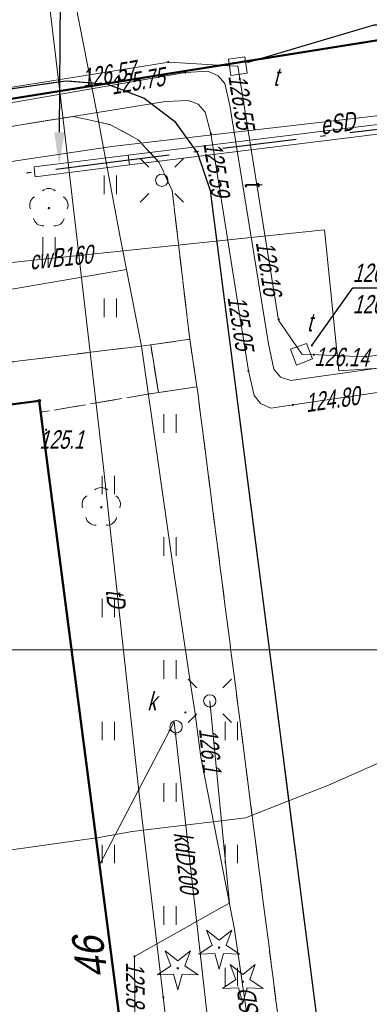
# Model space of a CAD drawing. Extents: x 7463256 to 7464485, y 5957341 to 5958260.
# Tile 42 of 256: x 7463424 to 7463438, y 5957486 to 5957526. Entities that reach past the tile are written whole.
import ezdxf
from ezdxf import colors
from ezdxf.entities.mleader import LeaderData, LeaderLine
from ezdxf.enums import TextEntityAlignment as Align
from ezdxf.math import Vec2, Vec3

# ---------------------------------------------------------------- set-up
doc = ezdxf.new("R2010")
doc.units = 0
doc.header["$MEASUREMENT"] = 0
for name, pattern in [('1.5_0.5', [2, 1.5, -0.5]), ('218-500', [1, 0.5, -0.5]), ('GAK', [5.2, 3, -1, 0.2, -1]), ('l219_500', [0]), ('mz1.0_0.5', [1.5, 1, -0.5])]:
    doc.linetypes.add(name, pattern=pattern)
doc.layers.get('0').update_dxf_attribs({"color": 2, "linetype": 'CONTINUOUS', "lineweight": 5})
for name, color, linetype in [('218-Granica użytku', 7, 'CONTINUOUS'), ('219-Linia granicy', 7, 'CONTINUOUS'), ('238-Punkt adresowy budynku', 7, 'CONTINUOUS'), ('312-Budynek (powierzchnia)', 7, 'CONTINUOUS'), ('chodnik (powierzchnia)', 7, 'CONTINUOUS'), ('drzewo iglaste (punkt)', 7, 'CONTINUOUS'), ('drzewo liściaste (punkt)', 7, 'CONTINUOUS'), ('jezdnia (powierzchnia)', 7, 'CONTINUOUS'), ('krawężnik (linia)', 7, 'CONTINUOUS'), ('latarnia na słupie lub maszcie (punkt)', 7, 'CONTINUOUS'), ('przewód ciepłowniczy (linia)', 7, 'CONTINUOUS'), ('przewód ciepłowniczy (linia)-Atr1', 7, 'CONTINUOUS'), ('przewód elektroenergetyczny (linia)', 7, 'CONTINUOUS'), ('przewód elektroenergetyczny (linia)-Atr1', 7, 'CONTINUOUS'), ('przewód kanalizacyjny (linia)', 7, 'CONTINUOUS'), ('przewód kanalizacyjny (linia)-Atr1', 7, 'CONTINUOUS'), ('przewód telekomunikacyjny (linia)', 7, 'CONTINUOUS'), ('przewód telekomunikacyjny (linia)-Atr1', 7, 'CONTINUOUS'), ('Punkt budynku', 7, 'CONTINUOUS'), ('punkt o określonej wysokości (sieć ciepłownicza)', 7, 'CONTINUOUS'), ('punkt o określonej wysokości (sieć ciepłownicza)-Atr2', 7, 'CONTINUOUS'), ('punkt o określonej wysokości (sieć elektroenergetyczna)', 7, 'CONTINUOUS'), ('punkt o określonej wysokości (sieć elektroenergetyczna)-Atr2', 7, 'CONTINUOUS'), ('punkt o określonej wysokości (sieć kanalizacyjna)', 7, 'CONTINUOUS'), ('punkt o określonej wysokości (sieć telekomunikacyjna)', 7, 'CONTINUOUS'), ('punkt o określonej wysokości (sieć telekomunikacyjna)-Atr2', 7, 'CONTINUOUS'), ('punkt o określonej wysokości (sieć telekomunikacyjna)-Atr3', 7, 'CONTINUOUS'), ('punkt wysokościowy naturalny', 7, 'CONTINUOUS'), ('punkt wysokościowy naturalny-Atr2', 7, 'CONTINUOUS'), ('schody w ciągu komunikacyjnym', 7, 'CONTINUOUS'), ('studzienka - przewód telekomunikacyjny (powierzchnia)', 7, 'CONTINUOUS'), ('studzienka - przewód telekomunikacyjny (powierzchnia)-Atr17', 7, 'CONTINUOUS'), ('studzienka okrągła - przewód kanalizacyjny (punkt)', 7, 'CONTINUOUS'), ('studzienka okrągła - przewód kanalizacyjny (punkt)-Atr17', 7, 'CONTINUOUS'), ('słup (punkt)', 7, 'CONTINUOUS'), ('trawnik (powierzchnia)', 7, 'CONTINUOUS'), ('trawnik (powierzchnia) - symbol', 7, 'CONTINUOUS'), ('Wstawianie ramki sekcyjnej z opisem', 7, 'CONTINUOUS')]:
    doc.layers.add(name, color=color, linetype=linetype)
for name, color, linetype, lineweight in [('@proj.rury', 7, 'CONTINUOUS', 20), ('____proj LSN', 1, 'CONTINUOUS', 5), ('OBMBS-21-18876-opis proj', 1, 'CONTINUOUS', 18)]:
    doc.layers.add(name, color=color, linetype=linetype, lineweight=lineweight)
doc.styles.get("Standard").update_dxf_attribs({"font": 'txt', "width": 0.75})

# ---------------------------------------------------------------- blocks, each defined once
blk = doc.blocks.new('PW01')
at = {"linetype": 'Continuous', "lineweight": 13}
h = blk.add_hatch(color=0, dxfattribs=at)
edge = h.paths.add_edge_path()
edge.add_arc((0, 0), 0.045, 0, 360)
blk = doc.blocks.new('OP021')
at = {"linetype": 'Continuous', "lineweight": 13}
h = blk.add_hatch(color=0, dxfattribs=at)
edge = h.paths.add_edge_path()
edge.add_arc((0, 0), 0.05, 0, 360)
at = {"color": 0, "linetype": 'Continuous', "lineweight": 13}
for centre, start, end in [((-0.38, 0.124), 121.308, 202.548), ((0, 0.4), 49.272, 130.728), ((0.38, 0.124), 337.452, 58.692), ((-0.235, -0.324), 193.221, 274.871), ((0.235, -0.324), 265.129, 346.779)]:
    blk.add_arc(centre, 0.4, start, end, dxfattribs=at)
blk = doc.blocks.new('SM04')
at = {"color": 0, "linetype": 'Continuous', "lineweight": 13}
blk.add_circle((0, 0), 0.25, dxfattribs=at)
blk = doc.blocks.new('SM011')
at = {"color": 0, "linetype": 'Continuous', "lineweight": 13}
for p, q in [((-0.53, 0.531), (-0.883, 0.884)), ((0.531, 0.531), (0.884, 0.884)), ((-0.53, -0.53), (-0.883, -0.883)), ((0.531, -0.53), (0.884, -0.883))]:
    blk.add_line(p, q, dxfattribs=at)
blk = doc.blocks.new('US15')
at = {"color": 0, "linetype": 'Continuous', "lineweight": 13}
blk.add_circle((0, 0), 0.25, dxfattribs=at)
blk = doc.blocks.new('OP011')
at = {"linetype": 'Continuous', "lineweight": 13}
h = blk.add_hatch(color=0, dxfattribs=at)
edge = h.paths.add_edge_path()
edge.add_arc((0, 0), 0.05, 0, 360)
at = {"color": 0, "linetype": 'Continuous', "lineweight": 13}
for p, q in [((-0.283, 0.093), (-0.512, 0.706)), ((-0.512, 0.706), (0, 0.299)), ((0, 0.299), (0.512, 0.706)), ((0.512, 0.706), (0.283, 0.093)), ((-0.828, -0.268), (-0.283, 0.093)), ((0.283, 0.093), (0.828, -0.268)), ((-0.175, -0.24), (-0.828, -0.268)), ((0, -0.87), (-0.175, -0.24)), ((0.175, -0.24), (0, -0.87)), ((0.828, -0.268), (0.175, -0.24))]:
    blk.add_line(p, q, dxfattribs=at)
blk = doc.blocks.new('TU04')
at = {"color": 0, "linetype": 'Continuous', "lineweight": 13}
for p, q in [((0, 0), (0, 0.75)), ((0.5, 0), (0.5, 0.75))]:
    blk.add_line(p, q, dxfattribs=at)
blk = doc.blocks.new('PUNKTBUD')
at = {"color": 0}
blk.add_circle((0, 0), 0.045, dxfattribs=at)

msp = doc.modelspace()

# ---------------------------------------------------------------- linework, layer by layer
at = {"layer": '218-Granica użytku', "color": 3, "linetype": '218-500', "lineweight": 18, "flags": 128}
msp.add_lwpolyline([(7463452.68, 5957527.01), (7463415.55, 5957521.07)], dxfattribs=at)
at = {"layer": '219-Linia granicy', "color": 3, "linetype": 'l219_500', "lineweight": 50, "flags": 128}
msp.add_lwpolyline([(7463452.68, 5957527.01), (7463415.55, 5957521.07)], dxfattribs=at)
at = {"layer": '312-Budynek (powierzchnia)', "color": 7, "linetype": 'Continuous', "lineweight": 50, "flags": 128}
for points in [[(7463412.01, 5957508.45), (7463425.01, 5957510.12)], [(7463425.01, 5957510.12), (7463431.4, 5957460.94)]]:
    msp.add_lwpolyline(points, dxfattribs=at)
at = {"layer": '@proj.rury'}
for p, q in [((7463428.627, 5957520.104), (7463440.848, 5957521.611)), ((7463428.676, 5957519.707), (7463440.897, 5957521.214)), ((7463424.796, 5957519.625), (7463428.627, 5957520.104)), ((7463428.627, 5957520.104), (7463428.652, 5957519.905)), ((7463428.627, 5957520.104), (7463428.652, 5957519.905)), ((7463428.676, 5957519.707), (7463428.652, 5957519.905)), ((7463428.677, 5957519.707), (7463428.652, 5957519.905)), ((7463424.796, 5957519.625), (7463424.821, 5957519.426)), ((7463424.846, 5957519.228), (7463424.821, 5957519.426)), ((7463424.846, 5957519.228), (7463428.677, 5957519.707))]:
    msp.add_line(p, q, dxfattribs=at)
at = {"layer": '____proj LSN', "linetype": 'GAK', "lineweight": 30}
msp.add_lwpolyline([(7463557.034, 5957527.754), (7463529.836, 5957525.858), (7463527.492, 5957526.661), (7463507.677, 5957526.871), (7463490.682, 5957526.889), (7463481.867, 5957526.354), (7463473.823, 5957525.303), (7463453.066, 5957523.762), (7463448.119, 5957522.43), (7463440.616, 5957521.377), (7463428.652, 5957519.905), (7463414.914, 5957518.134), (7463413.023, 5957517.95), (7463377.03, 5957512.203, 0.407803), (7463376.614, 5957511.641), (7463376.983, 5957508.951), (7463376.78, 5957507.939, -0.297323), (7463376.355, 5957507.596), (7463372.592, 5957507.217), (7463367.616, 5957505.977, 0.395758), (7463367.382, 5957505.61), (7463369.408, 5957490.504, -0.400476), (7463369.004, 5957489.945), (7463355.008, 5957487.349, 0.393739)], format="xyb", dxfattribs=at)
at = {"layer": 'chodnik (powierzchnia)', "color": 7, "linetype": 'mz1.0_0.5', "lineweight": 18, "flags": 128}
for points in [[(7463445.75, 5957498.83), (7463448.8, 5957499.45), (7463452.23, 5957512.33), (7463455.11, 5957523.13), (7463454.05, 5957524.28), (7463440.57, 5957522.28), (7463440.12, 5957521.69), (7463439.86, 5957520.84), (7463439.85, 5957520.02), (7463438.85, 5957519.83), (7463438.92, 5957521.22), (7463439.26, 5957522.18), (7463439.84, 5957522.97), (7463440.27, 5957523.26), (7463454.47, 5957525.36), (7463455.66, 5957524.38), (7463456.51, 5957523.19), (7463456.62, 5957522.72), (7463448.75, 5957493.58), (7463451.12, 5957475.5), (7463437.85, 5957473.77), (7463433.94, 5957462.22), (7463435.56, 5957449.69), (7463433.99, 5957449.58), (7463432.42, 5957462.31), (7463436.18, 5957473.6), (7463436.08, 5957474.28), (7463434.06, 5957474.08), (7463433.72, 5957477.59), (7463435.62, 5957477.87), (7463435.09, 5957481.83), (7463432.27, 5957481.21), (7463431.86, 5957484.28), (7463434.75, 5957484.8), (7463431.42, 5957510.68), (7463431.13, 5957512.62), (7463430.41, 5957518.67), (7463429.88, 5957519.81), (7463429.03, 5957520.73), (7463427.91, 5957521.34), (7463426.39, 5957521.68), (7463420.12, 5957520.67), (7463375.89, 5957513.74), (7463376.01, 5957515.32), (7463418.79, 5957521.92), (7463421.69, 5957522.49), (7463426.09, 5957523.13), (7463427.78, 5957522.99), (7463429.27, 5957522.42), (7463430.5, 5957521.48), (7463431.44, 5957520.19), (7463431.96, 5957518.66), (7463437.54, 5957475.3), (7463448.6, 5957476.77)], [(7463429.85, 5957510.46), (7463425.07, 5957509.65), (7463425.01, 5957510.12), (7463421.7, 5957509.69), (7463421.56, 5957510.83), (7463414.77, 5957509.99), (7463414.79, 5957510.59), (7463421.14, 5957511.36), (7463429.54, 5957512.39)]]:
    msp.add_lwpolyline(points, close=True, dxfattribs=at)
at = {"layer": 'jezdnia (powierzchnia)', "color": 7, "linetype": '1.5_0.5', "lineweight": 18, "flags": 128}
msp.add_lwpolyline([(7463591.769, 5957590.04), (7463594.62, 5957579.65), (7463594.79, 5957579.07), (7463596.31, 5957573.71), (7463597.08, 5957571.26), (7463598.44, 5957567.63), (7463599.77, 5957563.99), (7463601.39, 5957560.33), (7463603, 5957556.92), (7463604.8, 5957553.45), (7463606.67, 5957549.88), (7463607.91, 5957547.85), (7463608.89, 5957546.32), (7463610.59, 5957543.72), (7463613.11, 5957540.23), (7463614.06, 5957539.06), (7463616.64, 5957535.71), (7463619.11, 5957532.45), (7463621.08, 5957529.83), (7463628.6, 5957519.98), (7463628.85, 5957519.6), (7463629.15, 5957519.23), (7463629.46, 5957518.87), (7463629.77, 5957518.51), (7463630.08, 5957518.15), (7463630.4, 5957517.79), (7463630.71, 5957517.44), (7463631.03, 5957517.09), (7463631.36, 5957516.74), (7463631.69, 5957516.39), (7463632.02, 5957516.05), (7463632.35, 5957515.71), (7463632.67, 5957515.38), (7463632.99, 5957515.05), (7463633.31, 5957514.73), (7463633.64, 5957514.41), (7463633.97, 5957514.1), (7463634.3, 5957513.79), (7463634.64, 5957513.48), (7463634.98, 5957513.18), (7463635.33, 5957512.88), (7463635.68, 5957512.58), (7463636.03, 5957512.29), (7463636.4, 5957511.99), (7463636.78, 5957511.7), (7463637.16, 5957511.42), (7463637.55, 5957511.14), (7463637.94, 5957510.87), (7463638.34, 5957510.6), (7463638.74, 5957510.35), (7463639.14, 5957510.09), (7463639.55, 5957509.85), (7463639.96, 5957509.61), (7463640.38, 5957509.38), (7463642.84, 5957508.24), (7463664.97, 5957492.53), (7463637.77, 5957502.4), (7463635.02, 5957503.55), (7463634.57, 5957503.76), (7463634.12, 5957503.98), (7463633.68, 5957504.22), (7463633.25, 5957504.47), (7463632.83, 5957504.73), (7463632.41, 5957505), (7463632.01, 5957505.29), (7463631.61, 5957505.59), (7463631.22, 5957505.9), (7463630.84, 5957506.22), (7463629.34, 5957507.67), (7463614.31, 5957526.12), (7463607.42, 5957531.18), (7463601.26, 5957534.12), (7463592.11, 5957537.46), (7463582.8, 5957540.04), (7463578.77, 5957540.9), (7463562.61, 5957542.27), (7463545.44, 5957541.57), (7463525.75, 5957538.68), (7463489.6, 5957533.13), (7463485.87, 5957532.52), (7463482.19, 5957530.95), (7463472.45, 5957526.44), (7463471.25, 5957525.52), (7463470.32, 5957524.14), (7463469.89, 5957523.54), (7463467.66, 5957515.23), (7463467.32, 5957515.32), (7463466.99, 5957515.41), (7463466.65, 5957515.5), (7463466.18, 5957513.75), (7463466.52, 5957513.66), (7463466.85, 5957513.57), (7463467.19, 5957513.48), (7463469.89, 5957523.54), (7463463.58, 5957500.08), (7463463.25, 5957500.17), (7463462.92, 5957500.25), (7463462.59, 5957500.34), (7463462.14, 5957498.62), (7463462.47, 5957498.53), (7463462.8, 5957498.45), (7463463.13, 5957498.36), (7463459.63, 5957485.41), (7463458.39, 5957485.74), (7463455.73, 5957476.33), (7463457.09, 5957475.96), (7463463.86, 5957474.19), (7463464.79, 5957477.72), (7463467.83, 5957476.92), (7463467.77, 5957476.7), (7463467.71, 5957476.47), (7463467.66, 5957476.25), (7463468.82, 5957475.94), (7463468.88, 5957476.17), (7463468.93, 5957476.4), (7463468.99, 5957476.62), (7463469.28, 5957476.55), (7463469.96, 5957476.37), (7463470.75, 5957479.31), (7463471.02, 5957479.24), (7463471.29, 5957479.17), (7463471.56, 5957479.1), (7463471.83, 5957479.03), (7463469.83, 5957470.77), (7463468.39, 5957465.19), (7463471.46, 5957464.38), (7463467.55, 5957451.02), (7463465.51, 5957447), (7463462.32, 5957444.2), (7463449.04, 5957441.48), (7463441.03, 5957432.97), (7463438.44, 5957432.79), (7463435.93, 5957446.13), (7463438.61, 5957447.13), (7463439.57, 5957448.35), (7463450.04, 5957473.65), (7463451.08, 5957474.98), (7463451.12, 5957475.5), (7463448.75, 5957493.58), (7463456.62, 5957522.72), (7463456.51, 5957523.19), (7463455.66, 5957524.38), (7463454.47, 5957525.36), (7463440.27, 5957523.26), (7463439.84, 5957522.97), (7463439.26, 5957522.18), (7463438.92, 5957521.22), (7463438.85, 5957519.83), (7463439.85, 5957520.02), (7463442.8, 5957520.53), (7463445.75, 5957498.83), (7463448.6, 5957476.77), (7463437.54, 5957475.3), (7463431.96, 5957518.66), (7463431.44, 5957520.19), (7463430.5, 5957521.48), (7463429.27, 5957522.42), (7463427.78, 5957522.99), (7463426.09, 5957523.13), (7463421.69, 5957522.49), (7463418.79, 5957521.92), (7463376.01, 5957515.32), (7463334.96, 5957509.14), (7463334.47, 5957515.53), (7463334.26, 5957521.17), (7463334.04, 5957522.29), (7463334.48, 5957520.99), (7463334.79, 5957520.19), (7463335.34, 5957519.65), (7463336.05, 5957519.42), (7463337.13, 5957519.61), (7463338.12, 5957520.23), (7463338.91, 5957521.17), (7463339.69, 5957522.36), (7463342.64, 5957522.54), (7463343.21, 5957521.22), (7463343.94, 5957520.24), (7463344.8, 5957519.42), (7463345.72, 5957518.76), (7463346.74, 5957518.19), (7463347.84, 5957517.75), (7463348.77, 5957517.46), (7463382.62, 5957522.66), (7463407.52, 5957526.48), (7463412.42, 5957527.23), (7463432.39, 5957530.36), (7463438.28, 5957531.28), (7463439.27, 5957531.43), (7463440.77, 5957531.67), (7463463.05, 5957535.17), (7463469.41, 5957536.19), (7463485.95, 5957538.82), (7463487.91, 5957539.15), (7463505.7, 5957542.11), (7463506.8, 5957542.48), (7463507.91, 5957543.56), (7463509.24, 5957545.81), (7463509.79, 5957547.9), (7463514.89, 5957549.48), (7463515.34, 5957548.02), (7463516.02, 5957546.59), (7463516.84, 5957545.44), (7463517.92, 5957544.71), (7463519.34, 5957544.39), (7463529.12, 5957545.81), (7463536.72, 5957547.02), (7463542.97, 5957547.77), (7463550.75, 5957548.47), (7463557.74, 5957548.84), (7463562.91, 5957548.67), (7463569.76, 5957548.4), (7463579.41, 5957548.08), (7463582.97, 5957549.54), (7463585.43, 5957551.54), (7463587.37, 5957553.5), (7463588.97, 5957555.95), (7463589.14, 5957555.59), (7463589.64, 5957556.42), (7463590.36, 5957558.13), (7463590.82, 5957559.79), (7463591.1, 5957561.3), (7463591.18, 5957562.71), (7463591.21, 5957564.41), (7463590.65, 5957566.85), (7463589.9, 5957570.06), (7463589.09, 5957573.66), (7463588.01, 5957579.07), (7463587.09, 5957582.93), (7463585.652, 5957589.138)], dxfattribs=at)
at = {"layer": 'krawężnik (linia)', "color": 7, "linetype": 'Continuous', "lineweight": 25, "flags": 128}
msp.add_lwpolyline([(7463336.04, 5957503.32), (7463376.55, 5957509.27), (7463375.89, 5957513.74), (7463376.01, 5957515.32), (7463418.79, 5957521.92), (7463421.69, 5957522.49), (7463426.09, 5957523.13), (7463427.78, 5957522.99), (7463429.27, 5957522.42), (7463430.5, 5957521.48), (7463431.44, 5957520.19), (7463431.96, 5957518.66), (7463437.54, 5957475.3)], dxfattribs=at)
at = {"layer": 'przewód ciepłowniczy (linia)', "color": 212, "linetype": 'Continuous', "lineweight": 18, "flags": 128}
for points in [[(7463422.75, 5957522.04), (7463430.95, 5957523.46), (7463431.86, 5957523.52), (7463432.28, 5957523.33), (7463432.55, 5957523.01), (7463432.76, 5957522.12), (7463434.33, 5957512.44), (7463434.54, 5957511.41), (7463434.82, 5957511.08), (7463435.23, 5957510.94), (7463443.34, 5957512.09)], [(7463443.41, 5957511.13), (7463435.32, 5957509.95), (7463434.42, 5957509.82), (7463434, 5957510.01), (7463433.74, 5957510.33), (7463433.51, 5957511.34), (7463431.99, 5957520.98), (7463431.75, 5957521.85), (7463431.47, 5957522.18), (7463431.06, 5957522.32), (7463430.14, 5957522.28), (7463423.85, 5957521.27)], [(7463305.77, 5957496.7), (7463313.32, 5957497.56), (7463321.14, 5957498.46), (7463320.36, 5957505.18), (7463410.51, 5957514.35), (7463436.6, 5957517.07), (7463437.18, 5957511.34), (7463444.15, 5957511.8), (7463446.07, 5957511.87)]]:
    msp.add_lwpolyline(points, dxfattribs=at)
at = {"layer": 'przewód elektroenergetyczny (linia)', "color": 1, "linetype": 'Continuous', "lineweight": 18, "flags": 128}
for points in [[(7463434.84, 5957475.59), (7463432.95, 5957488.62), (7463432.39, 5957491.48), (7463431.58, 5957495.63), (7463431.33, 5957497.49), (7463431.14, 5957498.71), (7463430.46, 5957503.25), (7463429.81, 5957507.8), (7463429.16, 5957512.34), (7463428.55, 5957515.45), (7463428.27, 5957516.91), (7463427.43, 5957521.42), (7463426.58, 5957525.78), (7463426.19, 5957527.97), (7463426.69, 5957530.32), (7463427.12, 5957530.65), (7463429.34, 5957530.94), (7463432.39, 5957531.35), (7463434.72, 5957531.67), (7463438.05, 5957532.34), (7463446.79, 5957533.72), (7463454.8, 5957534.79), (7463464.63, 5957536.16), (7463469.8, 5957536.81)], [(7463545.53, 5957525.01), (7463533.65, 5957524.5), (7463526.21, 5957524.15), (7463517.9, 5957524.11), (7463510.15, 5957524.07), (7463494.86, 5957524.3), (7463487.59, 5957524.4), (7463477.05, 5957524.31), (7463470.92, 5957524.22), (7463470.27, 5957524.18), (7463455.64, 5957523.2), (7463447.97, 5957523.03), (7463439.55, 5957521.79), (7463432.39, 5957520.97), (7463427.96, 5957520.46), (7463418.24, 5957519), (7463404.58, 5957517.1), (7463398.46, 5957516.12), (7463384.16, 5957513.79), (7463369.43, 5957511.47), (7463359.36, 5957510.05)], [(7463428.55, 5957515.45), (7463418.52, 5957513.73), (7463403.5, 5957511.03), (7463396.58, 5957509.89), (7463392.57, 5957509.46), (7463378.67, 5957508.18), (7463372.04, 5957507.61), (7463362.13, 5957504.89), (7463355.32, 5957504.04), (7463349.36, 5957503.37), (7463350.82, 5957492), (7463351.75, 5957485.03), (7463351.95, 5957483.37), (7463352.12, 5957478.75), (7463352.28, 5957475.33)], [(7463428.55, 5957515.45), (7463418.52, 5957513.73), (7463403.5, 5957511.03), (7463396.58, 5957509.89), (7463392.57, 5957509.46), (7463378.67, 5957508.18), (7463372.04, 5957507.61), (7463362.13, 5957504.89), (7463355.32, 5957504.04)], [(7463407.81, 5957489.38), (7463414.74, 5957490.4), (7463423.69, 5957491.84), (7463427.43, 5957492.36), (7463428.78, 5957492.61), (7463432.39, 5957493.04), (7463433.39, 5957493.16), (7463436.83, 5957494.52), (7463440.54, 5957496.17), (7463447.12, 5957499.29), (7463449.96, 5957501.59), (7463450.95, 5957503.03), (7463463.52, 5957499.84)], [(7463431.94, 5957497.92), (7463432.39, 5957493.3), (7463432.74, 5957489.7), (7463432.39, 5957489.5), (7463428.88, 5957487.53), (7463428.91, 5957483.89)]]:
    msp.add_lwpolyline(points, dxfattribs=at)
at = {"layer": 'przewód kanalizacyjny (linia)', "color": 34, "linetype": 'Continuous', "lineweight": 18, "flags": 128}
msp.add_lwpolyline([(7463427.46, 5957491.26), (7463430.49, 5957497.07), (7463431.74, 5957485.99), (7463432.39, 5957480.21), (7463433.25, 5957472.49), (7463435.73, 5957449.93)], dxfattribs=at)
at = {"layer": 'przewód telekomunikacyjny (linia)', "color": 30, "linetype": 'Continuous', "lineweight": 18, "flags": 128}
for points in [[(7463432.79, 5957468.21), (7463432.38, 5957470.58), (7463430.68, 5957480.52), (7463429.08, 5957494.01), (7463427.61, 5957507.53), (7463425.95, 5957521.78), (7463424.74, 5957532.02)], [(7463389.33, 5957443.44), (7463381.32, 5957504.15), (7463381.28, 5957504.49), (7463381.15, 5957504.82), (7463380.93, 5957505.37), (7463376.14, 5957504.79), (7463373.9, 5957505.39), (7463373.87, 5957505.69), (7463373.22, 5957514.08), (7463373.19, 5957514.4), (7463373.52, 5957514.52), (7463375.12, 5957515.09), (7463430.27, 5957523.89), (7463432.74, 5957523.74), (7463433.08, 5957523.72), (7463433.13, 5957523.38), (7463434.74, 5957513.4), (7463435.48, 5957512.31), (7463435.68, 5957512.01), (7463436.04, 5957512), (7463438.27, 5957511.91), (7463441.29, 5957512.31), (7463442.61, 5957512.05), (7463442.94, 5957511.98)]]:
    msp.add_lwpolyline(points, dxfattribs=at)
at = {"layer": 'punkt o określonej wysokości (sieć telekomunikacyjna)-Atr2', "color": 7, "flags": 128}
for points in [[(7463433.5, 5957523.89), (7463438.62, 5957525.4), (7463440.903, 5957525.4)], [(7463436.09, 5957512.37), (7463437.75, 5957514.71), (7463439.769, 5957514.71)]]:
    msp.add_lwpolyline(points, dxfattribs=at)
at = {"layer": 'schody w ciągu komunikacyjnym', "color": 7, "linetype": 'Continuous', "lineweight": 18, "flags": 128}
msp.add_lwpolyline([(7463431.42, 5957510.68), (7463429.85, 5957510.46), (7463429.54, 5957512.39), (7463431.13, 5957512.62)], close=True, dxfattribs=at)
msp.add_lwpolyline([(7463431.42, 5957510.68), (7463429.85, 5957510.46), (7463429.54, 5957512.39), (7463431.13, 5957512.62)], close=True, dxfattribs=at)
for points in [[(7463431.056, 5957510.629), (7463431.053, 5957510.629)], [(7463430.066, 5957510.49), (7463430.063, 5957510.49)]]:
    msp.add_lwpolyline(points, dxfattribs=at)
at = {"layer": 'studzienka - przewód telekomunikacyjny (powierzchnia)', "color": 30, "linetype": 'Continuous', "lineweight": 18, "flags": 128}
for points in [[(7463433.36, 5957524.1), (7463433.46, 5957523.43), (7463432.8, 5957523.34), (7463432.7, 5957524)], [(7463435.22, 5957512.21), (7463435.87, 5957512.45), (7463436.11, 5957511.82), (7463435.47, 5957511.57)]]:
    msp.add_lwpolyline(points, close=True, dxfattribs=at)
at = {"layer": 'trawnik (powierzchnia)', "color": 7, "linetype": 'mz1.0_0.5', "lineweight": 18, "flags": 128}
for points in [[(7463427.91, 5957521.34), (7463429.03, 5957520.73), (7463429.88, 5957519.81), (7463430.41, 5957518.67), (7463431.13, 5957512.62), (7463430.73, 5957512.56), (7463430.33, 5957512.5), (7463429.94, 5957512.45), (7463429.54, 5957512.39), (7463421.14, 5957511.36), (7463414.79, 5957510.59), (7463409.77, 5957513.24), (7463400.75, 5957511.9), (7463389.09, 5957509.94), (7463378.99, 5957507.88), (7463377.07, 5957505.56), (7463376.83, 5957503.28), (7463376.64, 5957503.17), (7463336.31, 5957496.02), (7463335.88, 5957500.81), (7463335.15, 5957507.63), (7463336.04, 5957503.32), (7463376.55, 5957509.27), (7463375.89, 5957513.74), (7463420.12, 5957520.67), (7463426.39, 5957521.68)], [(7463434.75, 5957484.8), (7463431.86, 5957484.28), (7463428.43, 5957483.82), (7463427.46, 5957491.26), (7463425.07, 5957509.65), (7463429.85, 5957510.46), (7463431.42, 5957510.68)]]:
    msp.add_lwpolyline(points, close=True, dxfattribs=at)
at = {"layer": 'Wstawianie ramki sekcyjnej z opisem', "color": 7, "linetype": 'Continuous', "lineweight": 13, "flags": 128}
for points in [[(7463531.751, 5957500), (7463263.289, 5957500)], [(7463263.289, 5957500), (7463531.751, 5957500)]]:
    msp.add_lwpolyline(points, dxfattribs=at)

# ---------------------------------------------------------------- block references
at = {"layer": 'drzewo iglaste (punkt)', "color": 94, "linetype": 'Continuous', "lineweight": 13}
for p in [(7463432.32, 5957487.89), (7463430.64, 5957487.05), (7463433.28, 5957486.5)]:
    msp.add_blockref('OP011', p, dxfattribs=at)
at = {"layer": 'drzewo liściaste (punkt)', "color": 94, "linetype": 'Continuous', "lineweight": 13}
for p in [(7463425.4, 5957517.95), (7463427.53, 5957505.79)]:
    msp.add_blockref('OP021', p, dxfattribs=at)
at = {"layer": 'latarnia na słupie lub maszcie (punkt)', "color": 7, "linetype": 'Continuous', "lineweight": 18}
for p in [(7463429.99, 5957519.08), (7463431.94, 5957497.92)]:
    msp.add_blockref('SM011', p, dxfattribs=at)
at = {"layer": 'Punkt budynku', "color": 5, "linetype": 'Continuous', "lineweight": 18}
msp.add_blockref('PUNKTBUD', (7463425.01, 5957510.12), dxfattribs=at)
at = {"layer": 'punkt o określonej wysokości (sieć ciepłownicza)', "color": 212, "linetype": 'Continuous', "lineweight": 13}
for p in [(7463430.95, 5957523.46), (7463431.99, 5957520.98), (7463433.51, 5957511.34), (7463435.32, 5957509.95)]:
    msp.add_blockref('PW01', p, dxfattribs=at)
at = {"layer": 'punkt o określonej wysokości (sieć elektroenergetyczna)', "color": 1, "linetype": 'Continuous', "lineweight": 13}
for p in [(7463431.96, 5957497.67), (7463428.88, 5957487.53)]:
    msp.add_blockref('PW01', p, dxfattribs=at)
at = {"layer": 'punkt o określonej wysokości (sieć kanalizacyjna)', "color": 34, "linetype": 'Continuous', "lineweight": 13}
for p in [(7463430.95, 5957497.45), (7463430.31, 5957496.72), (7463430.55, 5957496.57)]:
    msp.add_blockref('PW01', p, dxfattribs=at)
at = {"layer": 'punkt o określonej wysokości (sieć telekomunikacyjna)', "color": 30, "linetype": 'Continuous', "lineweight": 13}
for p in [(7463430.25, 5957523.89), (7463433.5, 5957523.89), (7463433.16, 5957523.2), (7463434.74, 5957513.43), (7463436.09, 5957512.37), (7463436.17, 5957511.99), (7463438.3, 5957511.91), (7463430.05, 5957485.87)]:
    msp.add_blockref('PW01', p, dxfattribs=at)
at = {"layer": 'punkt wysokościowy naturalny', "color": 7, "linetype": 'Continuous', "lineweight": 13}
msp.add_blockref('PW01', (7463425.29, 5957508.94), dxfattribs=at)
at = {"layer": 'studzienka okrągła - przewód kanalizacyjny (punkt)', "color": 34, "linetype": 'Continuous', "lineweight": 18}
msp.add_blockref('US15', (7463430.57, 5957496.87), dxfattribs=at)
at = {"layer": 'słup (punkt)', "color": 7, "linetype": 'Continuous', "lineweight": 18}
for p, rotation in [((7463429.99, 5957519.08), 3.26), ((7463431.94, 5957497.92), 100.27)]:
    msp.add_blockref('SM04', p, dxfattribs=dict(at, rotation=rotation))
at = {"layer": 'trawnik (powierzchnia) - symbol', "color": 7, "linetype": 'Continuous', "lineweight": 18}
for p in [(7463427.65, 5957518.52), (7463425.15, 5957516.02), (7463427.65, 5957513.52), (7463430.07, 5957508.82), (7463427.57, 5957506.32), (7463430.07, 5957503.82), (7463427.57, 5957501.32), (7463430.07, 5957498.82), (7463427.57, 5957496.32), (7463432.57, 5957496.32), (7463430.07, 5957493.82), (7463427.57, 5957491.32), (7463432.57, 5957491.32), (7463430.07, 5957488.82), (7463432.57, 5957486.32)]:
    msp.add_blockref('TU04', p, dxfattribs=at)

# ---------------------------------------------------------------- texts
at = {"layer": '238-Punkt adresowy budynku', "color": 7, "linetype": 'Continuous', "lineweight": 25, "oblique": 15, "width": 0.9}
msp.add_text('46', height=1.25, rotation=97.403, dxfattribs=at).set_placement((7463427.69, 5957487.55), align=Align.CENTER)
at = {"layer": 'przewód ciepłowniczy (linia)-Atr1', "color": 212, "oblique": 15, "width": 0.72}
msp.add_text('cwB160', height=0.75, rotation=5.952, dxfattribs=at).set_placement((7463424.61, 5957515.82), align=Align.MIDDLE_LEFT)
at = {"layer": 'przewód elektroenergetyczny (linia)-Atr1', "color": 1, "oblique": 15, "width": 0.72}
for rotation, p in [(8.13, (7463436.48, 5957520.93)), (98.04, (7463433.99, 5957484.75))]:
    msp.add_text('eSD', height=0.75, rotation=rotation, dxfattribs=at).set_placement(p)
at = {"layer": 'przewód kanalizacyjny (linia)-Atr1', "color": 34, "oblique": 15, "width": 0.72}
msp.add_text('kdD200', height=0.75, rotation=276.38, dxfattribs=at).set_placement((7463430.47, 5957492.55))
at = {"layer": 'przewód telekomunikacyjny (linia)-Atr1', "color": 30, "oblique": 15, "width": 0.72}
for s, rotation, p in [('t', 285.42, (7463433.33, 5957518.98)), ('tD', 276.21, (7463427.71, 5957502.42))]:
    msp.add_text(s, height=0.75, rotation=rotation, dxfattribs=at).set_placement(p)
at = {"layer": 'punkt o określonej wysokości (sieć ciepłownicza)-Atr2', "color": 212, "oblique": 15, "width": 0.72}
for s, rotation, p in [('125.75', 9.825, (7463427.91, 5957522.93)), ('125.59', -81.04, (7463432.05, 5957520.63)), ('125.05', -81.04, (7463433.03, 5957514.38)), ('124.80', 8.299, (7463435.82, 5957510.02))]:
    msp.add_text(s, height=0.75, rotation=rotation, dxfattribs=at).set_placement(p, align=Align.MIDDLE_LEFT)
at = {"layer": 'punkt o określonej wysokości (sieć elektroenergetyczna)-Atr2', "color": 1, "oblique": 15, "width": 0.72}
for s, rotation, p in [('126.1', 275.56, (7463431.5, 5957496.78)), ('125.8', 270.48, (7463428.53, 5957487.3))]:
    msp.add_text(s, height=0.75, rotation=rotation, dxfattribs=at).set_placement(p)
at = {"layer": 'punkt o określonej wysokości (sieć telekomunikacyjna)-Atr2', "color": 30, "oblique": 15, "width": 0.72}
for s, rotation, p in [('126.57', 9.54, (7463426.8, 5957522.85)), ('126.55', 279.04, (7463432.69, 5957523.31)), ('126.16', 278.51, (7463433.81, 5957516.55)), ('126.14', 359.17, (7463436.19, 5957511.54))]:
    msp.add_text(s, height=0.75, rotation=rotation, dxfattribs=at).set_placement(p)
msp.add_text('126.61', height=0.75, dxfattribs=at).set_placement((7463437.75, 5957514.718), align=Align.BOTTOM_LEFT)
at = {"layer": 'punkt o określonej wysokości (sieć telekomunikacyjna)-Atr3', "color": 30, "oblique": 15, "width": 0.72}
msp.add_text('126.01', height=0.75, dxfattribs=at).set_placement((7463437.75, 5957513.442), align=Align.BOTTOM_LEFT)
at = {"layer": 'punkt wysokościowy naturalny-Atr2', "color": 7, "oblique": 15, "width": 0.72}
msp.add_text('125.1', height=0.75, dxfattribs=at).set_placement((7463425.01, 5957508.17))
at = {"layer": 'studzienka - przewód telekomunikacyjny (powierzchnia)-Atr17', "color": 30, "oblique": 15, "width": 0.72}
for p in [(7463434.52, 5957522.92), (7463435.89, 5957512.94)]:
    msp.add_text('t', height=0.75, dxfattribs=at).set_placement(p)
at = {"layer": 'studzienka okrągła - przewód kanalizacyjny (punkt)-Atr17', "color": 34, "oblique": 15, "width": 0.72}
msp.add_text('k', height=0.75, dxfattribs=at).set_placement((7463429.4, 5957497.53))

# ---------------------------------------------------------------- next in the draw order: leaders
at = {"layer": 'OBMBS-21-18876-opis proj', "lineweight": 20}
ml = msp.add_multileader_mtext('Standard', dxfattribs=at)
ml.set_content('\\pxqc;{\\W0.9;\\fArial|b0|i0|c238|p34;proj. rura osłonowa DVK160\\PL=4m}', color=256)
ml.set_leader_properties()
ml.build(insert=Vec2(0, 0))
ml.multileader.update_dxf_attribs({"has_text_frame": 1, "text_right_attachment_type": 0, "dogleg_length": 0.36, "arrow_head_size": 1.3})
ctx = ml.context
ctx.base_point, ctx.char_height, ctx.arrow_head_size, ctx.landing_gap_size, ctx.plane_origin, ctx.plane_x_axis, ctx.plane_y_axis = Vec3(7463426.674, 5957587.455), 1.3, 1.3, 0.09, Vec3(7463472.803, 5957636.027), Vec3(0.999998, -0.001891), Vec3(0.001891, 0.999998)
ctx.right_attachment = 0
notes = []
notes.append((ctx, [(0, (1, 1, 0), (7463426.314, 5957587.455), (0.999998, -0.001891), 0.36, [(0, [(7463425.819, 5957519.733)], 0, [])])]))
ctx.mtext.insert, ctx.mtext.text_direction, ctx.mtext.rotation, ctx.mtext.width, ctx.mtext.defined_height, ctx.mtext.alignment, ctx.mtext.flow_direction = Vec3(7463433.627, 5957588.222), Vec3(0.999998, -0.001891), 6.281295, 15.3063, 27.692, 2, 5
ctx.mtext.has_bg_fill, ctx.mtext.bg_color, ctx.mtext.bg_scale_factor, ctx.mtext.bg_transparency, ctx.mtext.use_window_bg_color = 1, -1023410167, 1.5, 0, 1
for ctx, leaders in notes:
    for number, flags, end, landing, length, lines in leaders:
        leader = LeaderData()
        leader.index, (leader.has_last_leader_line, leader.has_dogleg_vector, leader.attachment_direction) = number, flags
        leader.last_leader_point, leader.dogleg_vector, leader.dogleg_length = Vec3(end), Vec3(landing), length
        for number, points, colour, breaks in lines:
            line = LeaderLine()
            line.index, line.vertices, line.color, line.breaks = number, Vec3.list(points), colors.encode_raw_color(colour), breaks
            leader.lines.append(line)
        ctx.leaders.append(leader)

doc.saveas('drawing.dxf')
